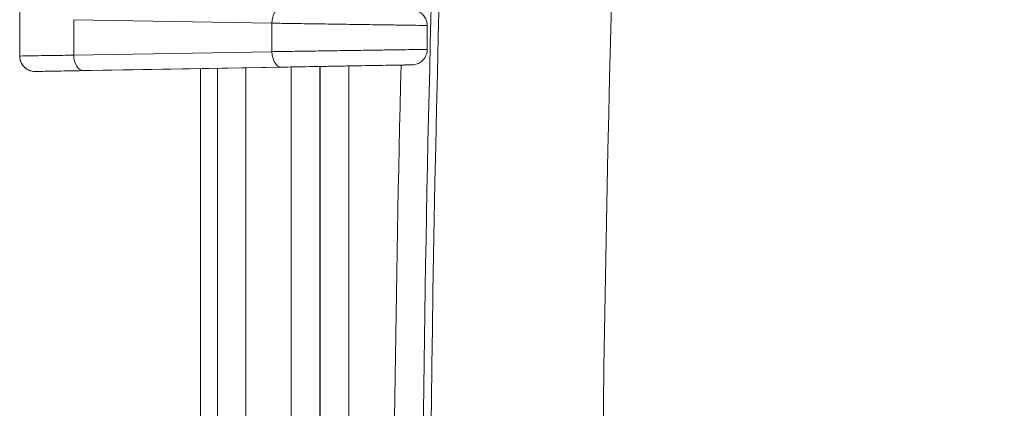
# Model space of a CAD drawing. Header units: inches. Extents: x 0.3 to 84.8, y 1.5 to 53.5.
# Tile 72 of 107: x 66.8 to 69, y 27.1 to 28. Entities that reach past the tile are written whole.
import ezdxf

# ---------------------------------------------------------------- set-up
doc = ezdxf.new("R2010")
doc.units = ezdxf.units.IN
doc.header["$LTSCALE"] = 2.5
doc.header["$MEASUREMENT"] = 0
for name, color, linetype, lineweight in [('Dimension (ANSI)', 7, 'Continuous', 9), ('Visible (ANSI)', 7, 'Continuous', 18), ('Visible Narrow (ANSI)', 7, 'Continuous', 5)]:
    doc.layers.add(name, color=color, linetype=linetype, lineweight=lineweight)
doc.styles.add('Note Text (ANSI)', font='arial.ttf')
doc.dimstyles.new('.XX', dxfattribs={"dimscale": 2.5, "dimtxt": 0.095, "dimasz": 0.125, "dimexe": 0.1875, "dimexo": 0.0625, "dimgap": 0.0625, "dimtad": 0, "dimtih": 1, "dimtoh": 1, "dimrnd": 1e-08, "dimzin": 0, "dimdsep": 46, "dimtxsty": 'Note Text (ANSI)', "dimblk": 'Filled-1', "dimcen": 0.09, "dimdle": 0.45, "dimclrd": 256, "dimclre": 256, "dimclrt": 256, "dimadec": 0, "dimazin": 1, "dimtfac": 1.263158, "dimtofl": 0, "dimtmove": 0, "dimatfit": 3, "dimfxl": 1, "dimtolj": 1, "dimtzin": 4, "dimlwd": -1, "dimlwe": -1, "dimarcsym": 0})

# ---------------------------------------------------------------- blocks, each defined once
blk = doc.blocks.new('Filled-1')
at = {"color": 0}
for p, q in [((0, 0), (-1, 0.25)), ((-1, 0.25), (-1, -0.25)), ((-1, 0), (0, 0)), ((-1, -0.25), (0, 0))]:
    blk.add_line(p, q, dxfattribs=at)
at = {"color": 0, "flags": 128}
blk.add_lwpolyline([(-1, -0.25), (0, 0), (-1, 0.25), (-1, -0.25)], dxfattribs=at)
at = {"color": 0}
blk.add_solid([(-1, -0.25), (0, 0), (-1, 0.25), (-1, -0.25)], dxfattribs=at)
blk = doc.blocks.new('*D53')
at = {"layer": 'Defpoints', "color": 0, "transparency": 16777216}
for p in [(68.6073, 32.3656), (68.6073, 20.3406), (80.6698, 20.3406)]:
    blk.add_point(p, dxfattribs=at)
at = {"layer": 'Dimension (ANSI)', "transparency": 16777216}
for p, q in [((68.7635, 32.3656), (81.1385, 32.3656)), ((80.6698, 32.0531), (80.6698, 28.0394)), ((80.6698, 20.6531), (80.6698, 27.4842)), ((68.7635, 20.3406), (81.1385, 20.3406))]:
    blk.add_line(p, q, dxfattribs=at)
at = {"layer": 'Dimension (ANSI)', "transparency": 16777216, "xscale": 0.3125, "yscale": 0.3125, "zscale": 0.3125}
for p, rotation in [((80.6698, 32.3656), 90), ((80.6698, 20.3406), 270)]:
    blk.add_blockref('Filled-1', p, dxfattribs=dict(at, rotation=rotation))
at = {"layer": 'Dimension (ANSI)', "transparency": 16777216, "insert": (80.2802, 27.8831), "char_height": 0.2375, "attachment_point": 1, "style": 'Note Text (ANSI)'}
blk.add_mtext('\\A1;12.03', dxfattribs=at)

msp = doc.modelspace()

# ---------------------------------------------------------------- linework, layer by layer
at = {"layer": 'Visible (ANSI)'}
for p, q in [((66.8077, 27.8785), (66.8077, 28.0108)), ((67.7307, 27.9477), (67.7307, 27.8935)), ((67.6675, 27.8579), (67.0641, 27.8471)), ((66.9239, 27.8447), (66.8456, 27.8435)), ((67.0605, 27.8471), (66.924, 27.8447)), ((67.0607, 27.8471), (67.0605, 27.8471)), ((67.2169, 27.0041), (67.2169, 27.8499))]:
    msp.add_line(p, q, dxfattribs=at)
msp.add_ellipse((67.2797, 27.8508), major_axis=(-0.2557, -0.0045), ratio=0.000291, start_param=5.715418, end_param=5.740518, dxfattribs=at)
for points, knots in [([(67.6675, 27.9832), (67.6781, 27.983), (67.6862, 27.9829), (67.6933, 27.9827), (67.6949, 27.9827), (67.696, 27.9827), (67.6962, 27.9827), (67.6966, 27.9827), (67.6967, 27.9827), (67.6971, 27.9826), (67.6972, 27.9826), (67.6976, 27.9826), (67.6978, 27.9826), (67.6985, 27.9826), (67.699, 27.9825), (67.7004, 27.9824), (67.7014, 27.9822), (67.7041, 27.9817), (67.7058, 27.9812), (67.7109, 27.9794), (67.7141, 27.9777), (67.7199, 27.9732), (67.7225, 27.9704), (67.7267, 27.9643), (67.7283, 27.9608), (67.7302, 27.9542), (67.7307, 27.9509), (67.7307, 27.9477)], [0, 0, 0, 0, 0.1511602, 0.1511602, 0.2249673, 0.2249673, 0.2487593, 0.2487593, 0.2576933, 0.2576933, 0.2608373, 0.2608373, 0.2627348, 0.2627348, 0.2665584, 0.2665584, 0.274052, 0.274052, 0.2875465, 0.2875465, 0.3149183, 0.3149183, 0.343247, 0.343247, 0.3715731, 0.3715731, 0.3961716, 0.3961716, 0.3961716, 0.3961716]), ([(66.8456, 27.8435), (66.8447, 27.8435), (66.8441, 27.8435), (66.8434, 27.8435), (66.8433, 27.8435), (66.8429, 27.8435), (66.8428, 27.8434), (66.8424, 27.8435), (66.8422, 27.8435), (66.8418, 27.8435), (66.8416, 27.8435), (66.8412, 27.8435), (66.8408, 27.8435), (66.839, 27.8436), (66.8374, 27.8438), (66.8343, 27.8444), (66.8328, 27.8448), (66.828, 27.8465), (66.8247, 27.8483), (66.8188, 27.8527), (66.8161, 27.8554), (66.8119, 27.8615), (66.8102, 27.8649), (66.8082, 27.8717), (66.8077, 27.8751), (66.8077, 27.8785)], [0, 0, 0, 0, 0.0516835, 0.0516835, 0.0747874, 0.0747874, 0.0834651, 0.0834651, 0.0874276, 0.0874276, 0.088894, 0.088894, 0.0918651, 0.0918651, 0.1037655, 0.1037655, 0.1154433, 0.1154433, 0.1431126, 0.1431126, 0.1714114, 0.1714114, 0.1997382, 0.1997382, 0.2253201, 0.2253201, 0.2253201, 0.2253201]), ([(67.7307, 27.8935), (67.7307, 27.8897), (67.7301, 27.8859), (67.7277, 27.8788), (67.7259, 27.8754), (67.7214, 27.8695), (67.7187, 27.8668), (67.7126, 27.8626), (67.7091, 27.8609), (67.7038, 27.8594), (67.702, 27.859), (67.6995, 27.8587), (67.6988, 27.8586), (67.6981, 27.8585), (67.6979, 27.8585), (67.6976, 27.8585), (67.6975, 27.8585), (67.6972, 27.8585), (67.6971, 27.8585), (67.697, 27.8585), (67.6969, 27.8585), (67.6967, 27.8585), (67.6966, 27.8585), (67.6964, 27.8585), (67.6962, 27.8585), (67.6956, 27.8584), (67.6948, 27.8584), (67.6905, 27.8584), (67.6842, 27.8582), (67.6728, 27.858), (67.6702, 27.858), (67.6675, 27.8579)], [0, 0, 0, 0, 0.0287637, 0.0287637, 0.0570749, 0.0570749, 0.0854023, 0.0854023, 0.1137285, 0.1137285, 0.1277188, 0.1277188, 0.1328822, 0.1328822, 0.1340254, 0.1340254, 0.1359156, 0.1359156, 0.1375699, 0.1375699, 0.1400876, 0.1400876, 0.1454691, 0.1454691, 0.1615884, 0.1615884, 0.2099848, 0.2099848, 0.3568383, 0.3568383, 0.3962301, 0.3962301, 0.3962301, 0.3962301])]:
    msp.add_open_spline(points, degree=3, knots=knots, dxfattribs=at)
at = {"layer": 'Visible Narrow (ANSI)'}
for p, q in [((66.9302, 27.8804), (66.9302, 27.9607)), ((66.9302, 27.9607), (67.3789, 27.9528)), ((67.3789, 27.9528), (67.3789, 27.8883)), ((66.9302, 27.8804), (67.3789, 27.8883)), ((66.9521, 27.8454), (67.4008, 27.8534)), ((67.6674, 27.8579), (67.0641, 27.8471)), ((67.4225, 27.8535), (67.4225, 24.8526)), ((67.4875, 27.8547), (67.4875, 24.8514)), ((67.4885, 27.8547), (67.4885, 24.8514)), ((67.5535, 27.8559), (67.5535, 24.8502)), ((66.924, 27.8447), (66.8457, 27.8435)), ((66.924, 27.8447), (67.0607, 27.8471)), ((67.2555, 24.8556), (67.2555, 27.8506)), ((67.3202, 27.8517), (67.3202, 24.8544))]:
    msp.add_line(p, q, dxfattribs=at)
for radius, start, end in [(60.5127, 177.49742, 182.50258), (60.1227, 177.49742, 182.50258), (60.5304, 178.319568, 181.680432), (60.5954, 178.576857, 181.423133)]:
    msp.add_arc((128.2482, 26.3531), radius, start, end, dxfattribs=at)
for centre, major_axis, ratio, start_param, end_param in [((67.4002, 27.9528), (0.0006, 0.035), 0.60815, 0.000385, 1.581546), ((66.9515, 27.8804), (0.0006, -0.035), 0.60815, 4.701639, 6.282817), ((67.4002, 27.8883), (0.0006, -0.035), 0.60815, 4.701639, 6.282807), ((67.2608, 27.8505), (-0.2367, -0.0041), 0.000296, 5.693826, 5.720197)]:
    msp.add_ellipse(centre, major_axis=major_axis, ratio=ratio, start_param=start_param, end_param=end_param, dxfattribs=at)
for points, knots in [([(67.3789, 27.9528), (67.3904, 27.9526), (67.4153, 27.9522), (67.4564, 27.9516), (67.4998, 27.951), (67.5436, 27.9504), (67.5861, 27.9497), (67.6257, 27.9492), (67.6608, 27.9487), (67.69, 27.9482), (67.7121, 27.9479), (67.7263, 27.9477), (67.7304, 27.9477), (67.7307, 27.9477), (67.7307, 27.9477)], [0.0000064, 0.0000064, 0.0000064, 0.0000064, 0.0714286, 0.1428571, 0.2142857, 0.2857143, 0.3571429, 0.4285714, 0.5, 0.5714286, 0.6428571, 0.7142857, 0.7857143, 0.7965974, 0.7965974, 0.7965974, 0.7965974]), ([(66.8077, 27.8785), (66.8077, 27.8785), (66.8078, 27.8785), (66.8079, 27.8785), (66.808, 27.8785), (66.8088, 27.8785), (66.8111, 27.8785), (66.8149, 27.8786), (66.815, 27.8786), (66.8191, 27.8787), (66.8246, 27.8787), (66.8385, 27.879), (66.847, 27.8791), (66.8571, 27.8793), (66.8573, 27.8793), (66.8672, 27.8794), (66.8781, 27.8796), (66.8907, 27.8798), (66.8914, 27.8798), (66.9038, 27.88), (66.9165, 27.8802), (66.9302, 27.8804)], [0.1244802, 0.1244802, 0.1244802, 0.1244802, 0.1565624, 0.1565624, 0.1666667, 0.1666667, 0.3279827, 0.3279827, 0.3333333, 0.3333333, 0.4994033, 0.4994033, 0.6666667, 0.6666667, 0.6708218, 0.6708218, 0.8333333, 0.8333333, 0.8422412, 0.8422412, 0.9999811, 0.9999811, 0.9999811, 0.9999811]), ([(67.3789, 27.8883), (67.3904, 27.8885), (67.4153, 27.8889), (67.4564, 27.8895), (67.4998, 27.8901), (67.5436, 27.8908), (67.5861, 27.8914), (67.6257, 27.892), (67.6608, 27.8925), (67.69, 27.8929), (67.7121, 27.8932), (67.7263, 27.8934), (67.7304, 27.8935), (67.7307, 27.8935), (67.7307, 27.8935)], [0.0000052, 0.0000052, 0.0000052, 0.0000052, 0.0714286, 0.1428571, 0.2142857, 0.2857143, 0.3571429, 0.4285714, 0.5, 0.5714286, 0.6428571, 0.7142857, 0.7857143, 0.7965994, 0.7965994, 0.7965994, 0.7965994]), ([(67.4008, 27.8534), (67.4097, 27.8535), (67.4191, 27.8537), (67.429, 27.8538), (67.43, 27.8539), (67.4309, 27.8539), (67.4319, 27.8539), (67.442, 27.8541), (67.4527, 27.8543), (67.4637, 27.8545), (67.4645, 27.8545), (67.4653, 27.8545), (67.4662, 27.8545), (67.4774, 27.8547), (67.4888, 27.8549), (67.5003, 27.8551), (67.501, 27.8551), (67.5017, 27.8551), (67.5023, 27.8551), (67.514, 27.8553), (67.5258, 27.8555), (67.5374, 27.8557), (67.5379, 27.8558), (67.5384, 27.8558), (67.5389, 27.8558), (67.5507, 27.856), (67.5623, 27.8562), (67.5735, 27.8564), (67.5738, 27.8564), (67.5741, 27.8564), (67.5744, 27.8564), (67.5858, 27.8566), (67.5968, 27.8568), (67.6072, 27.857), (67.6177, 27.8571), (67.6277, 27.8573), (67.6368, 27.8575), (67.6458, 27.8576), (67.654, 27.8578), (67.6612, 27.8579), (67.6613, 27.8579), (67.6614, 27.8579), (67.6616, 27.8579), (67.6686, 27.858), (67.6746, 27.8581), (67.6796, 27.8582), (67.6798, 27.8582), (67.68, 27.8582), (67.6801, 27.8582), (67.685, 27.8583), (67.6888, 27.8584), (67.6915, 27.8584), (67.6916, 27.8584), (67.6917, 27.8584), (67.6919, 27.8584), (67.6944, 27.8584), (67.6959, 27.8585), (67.6962, 27.8585), (67.6962, 27.8585), (67.6962, 27.8585), (67.6963, 27.8585), (67.6965, 27.8585), (67.6956, 27.8584), (67.6937, 27.8584), (67.6935, 27.8584), (67.6933, 27.8584), (67.6931, 27.8584), (67.6911, 27.8584), (67.688, 27.8583), (67.6839, 27.8582), (67.6835, 27.8582), (67.6831, 27.8582), (67.6827, 27.8582), (67.6785, 27.8581), (67.6735, 27.858), (67.6674, 27.8579)], [0, 0, 0, 0, 0.065296, 0.065296, 0.065296, 0.071429, 0.071429, 0.071429, 0.137832, 0.137832, 0.137832, 0.142857, 0.142857, 0.142857, 0.210326, 0.210326, 0.210326, 0.214286, 0.214286, 0.214286, 0.282827, 0.282827, 0.282827, 0.285714, 0.285714, 0.285714, 0.355327, 0.355327, 0.355327, 0.357143, 0.357143, 0.357143, 0.427826, 0.427826, 0.427826, 0.5, 0.5, 0.5, 0.571429, 0.571429, 0.571429, 0.572822, 0.572822, 0.572822, 0.642857, 0.642857, 0.642857, 0.645322, 0.645322, 0.645322, 0.714286, 0.714286, 0.714286, 0.717822, 0.717822, 0.717822, 0.785714, 0.785714, 0.785714, 0.790323, 0.790323, 0.790323, 0.857143, 0.857143, 0.857143, 0.862817, 0.862817, 0.862817, 0.928571, 0.928571, 0.928571, 0.935358, 0.935358, 0.935358, 1, 1, 1, 1]), ([(66.8457, 27.8435), (66.8437, 27.8435), (66.843, 27.8434), (66.8435, 27.8435), (66.8435, 27.8435), (66.8436, 27.8435), (66.8436, 27.8435), (66.8443, 27.8435), (66.8463, 27.8435), (66.8496, 27.8436), (66.8497, 27.8436), (66.8498, 27.8436), (66.8499, 27.8436), (66.8534, 27.8437), (66.8583, 27.8437), (66.8645, 27.8439), (66.8707, 27.844), (66.8782, 27.8441), (66.8869, 27.8443), (66.8872, 27.8443), (66.8874, 27.8443), (66.8876, 27.8443), (66.8961, 27.8444), (66.9058, 27.8446), (66.9165, 27.8448), (66.917, 27.8448), (66.9176, 27.8448), (66.9182, 27.8448), (66.9286, 27.845), (66.9399, 27.8452), (66.9521, 27.8454)], [0, 0, 0, 0, 0.156669, 0.156669, 0.156669, 0.166667, 0.166667, 0.166667, 0.328064, 0.328064, 0.328064, 0.333333, 0.333333, 0.333333, 0.499411, 0.499411, 0.499411, 0.666667, 0.666667, 0.666667, 0.670756, 0.670756, 0.670756, 0.833333, 0.833333, 0.833333, 0.842144, 0.842144, 0.842144, 1, 1, 1, 1])]:
    msp.add_open_spline(points, degree=3, knots=knots, dxfattribs=at)

# ---------------------------------------------------------------- dimensions: what is measured, and where the dimension line sits
at = {"layer": 'Dimension (ANSI)'}
dim = msp.add_linear_dim(base=(80.6697727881, 20.3405618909), p1=(68.6072727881, 32.3655618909), p2=(68.6072727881, 20.3405618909), angle=90, dimstyle='.XX', override={"dimgap": 0.0625, "dimdec": 2, "dimtol": 0, "dimlim": 0, "dimtp": 0, "dimtm": 0, "dimtdec": 2, "dimatfit": 1}, dxfattribs=at)
dim.commit()
dim.dimension.update_dxf_attribs({"geometry": '*D53', "text_midpoint": (80.6697727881, 27.7617795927), "dimtype": 160})

doc.saveas('drawing.dxf')
